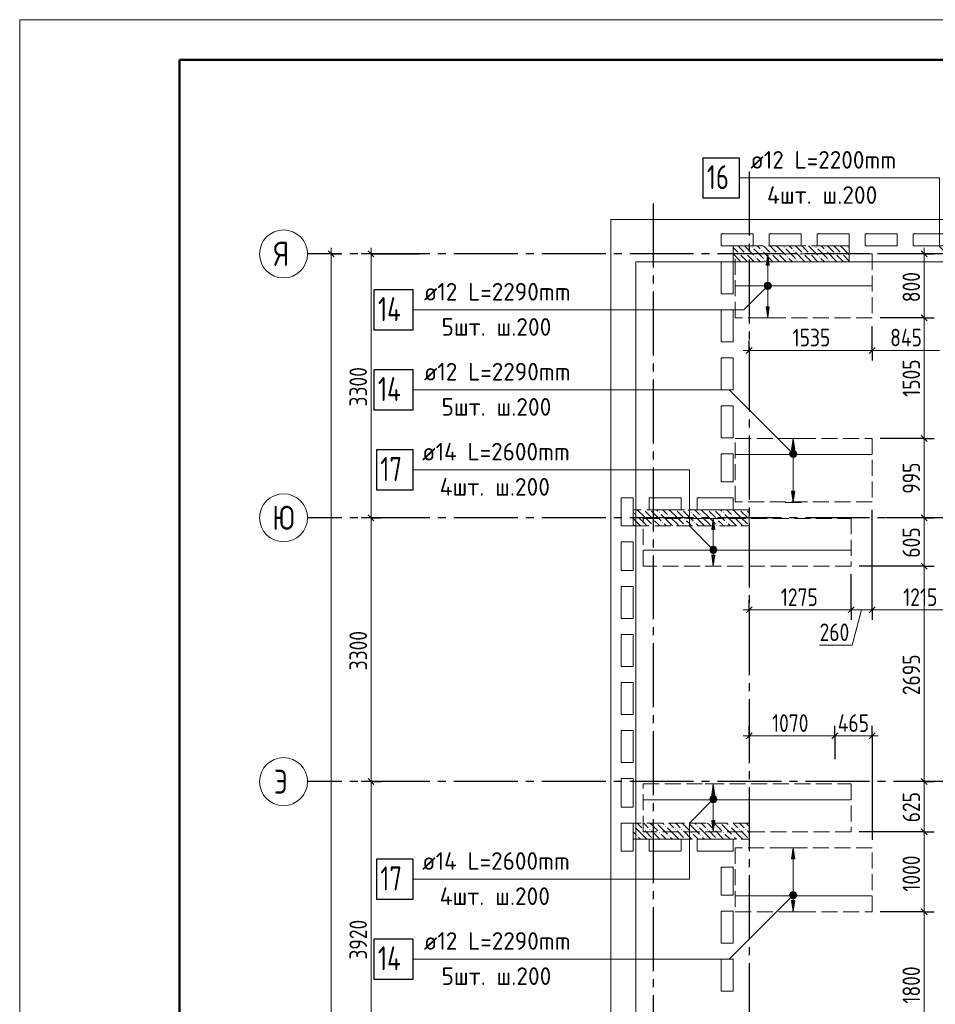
# Model space of a CAD drawing. Header units: millimetres. Extents: x 0 to 31317, y 0 to 42000.
# Tile 3 of 12: x 0 to 11451, y 29685 to 42000. Entities that reach past the tile are written whole.
import ezdxf

# ---------------------------------------------------------------- set-up
doc = ezdxf.new("R2010")
doc.units = ezdxf.units.MM
doc.linetypes.add('______2', pattern=[270, 200, -70])
doc.linetypes.add('______5', pattern=[1100, 800, -100, 100, -100])
for name, color, linetype, lineweight in [('Standard', 7, 'Continuous', 25), ('ДОП Верх по У', 7, 'Continuous', 25), ('ЖБ Перекрытие верхний уровень', 7, 'Continuous', 35), ('ЖБ Пилон', 7, 'Continuous', 35), ('Оси', 40, '______5', 18), ('Позиционная метка номер позиции', 7, 'Continuous', 13), ('Примечания', 7, 'Continuous', 25)]:
    doc.layers.add(name, color=color, linetype=linetype, lineweight=lineweight)
doc.styles.add('GOST 2.304-81', font='txt')
doc.styles.add('ISOCPEUR', font='txt')

msp = doc.modelspace()

# ---------------------------------------------------------------- hatches: boundary and pattern name
at = {"layer": 'ДОП Верх по У', "linetype": 'Continuous', "lineweight": 13, "transparency": 33554687}
for points in [[(9375, 38930), (9355, 39070), (9335, 38930)], [(9317, 38670), (9392, 38670), (9387, 38689)], [(9317, 38670), (9387, 38689), (9323, 38689)], [(9323, 38689), (9387, 38689), (9374, 38702)], [(9323, 38689), (9374, 38702), (9336, 38702)], [(9336, 38702), (9374, 38702), (9355, 38708)], [(9323, 38651), (9392, 38670), (9317, 38670)], [(9323, 38651), (9387, 38651), (9392, 38670)], [(9336, 38638), (9387, 38651), (9323, 38651)], [(9336, 38638), (9374, 38638), (9387, 38651)], [(9374, 38638), (9336, 38638), (9355, 38633)], [(9694, 36623), (9674, 36763), (9654, 36623)], [(9636, 36563), (9711, 36563), (9706, 36582)], [(9636, 36563), (9706, 36582), (9642, 36582)], [(9642, 36582), (9706, 36582), (9693, 36595)], [(9642, 36582), (9693, 36595), (9655, 36595)], [(9655, 36595), (9693, 36595), (9674, 36601)], [(9642, 36544), (9711, 36563), (9636, 36563)], [(9642, 36544), (9706, 36544), (9711, 36563)], [(9655, 36531), (9706, 36544), (9642, 36544)], [(9655, 36531), (9693, 36531), (9706, 36544)], [(9693, 36531), (9655, 36531), (9674, 36526)], [(8695, 35623), (8675, 35763), (8655, 35623)], [(8637, 35363), (8712, 35363), (8707, 35382)], [(8637, 35363), (8707, 35382), (8642, 35382)], [(8642, 35344), (8712, 35363), (8637, 35363)], [(8642, 35382), (8707, 35382), (8693, 35395)], [(8642, 35382), (8693, 35395), (8656, 35395)], [(8642, 35344), (8707, 35344), (8712, 35363)], [(8656, 35395), (8693, 35395), (8675, 35401)], [(8656, 35331), (8707, 35344), (8642, 35344)], [(8656, 35331), (8693, 35331), (8707, 35344)], [(8693, 35331), (8656, 35331), (8675, 35326)], [(8695, 32303), (8675, 32443), (8655, 32303)], [(8642, 32262), (8707, 32262), (8693, 32275)], [(8642, 32262), (8693, 32275), (8656, 32275)], [(8656, 32275), (8693, 32275), (8675, 32280)], [(8637, 32243), (8712, 32243), (8707, 32262)], [(8637, 32243), (8707, 32262), (8642, 32262)], [(8642, 32224), (8712, 32243), (8637, 32243)], [(8642, 32224), (8707, 32224), (8712, 32243)], [(8656, 32211), (8707, 32224), (8642, 32224)], [(8656, 32211), (8693, 32211), (8707, 32224)], [(8693, 32211), (8656, 32211), (8675, 32205)], [(9694, 31503), (9674, 31643), (9654, 31503)], [(9636, 31043), (9711, 31043), (9706, 31062)], [(9636, 31043), (9706, 31062), (9642, 31062)], [(9642, 31024), (9711, 31043), (9636, 31043)], [(9642, 31062), (9706, 31062), (9693, 31075)], [(9642, 31062), (9693, 31075), (9655, 31075)], [(9642, 31024), (9706, 31024), (9711, 31043)], [(9655, 31075), (9693, 31075), (9674, 31080)], [(9655, 31011), (9706, 31024), (9642, 31024)], [(9655, 31011), (9693, 31011), (9706, 31024)], [(9693, 31011), (9655, 31011), (9674, 31005)]]:
    msp.add_hatch(color=7, dxfattribs=at).paths.add_polyline_path(points)
for points in [[(9375, 38410), (9355, 38270), (9335, 38410)], [(9694, 36103), (9674, 35963), (9654, 36103)], [(8695, 35303), (8675, 35163), (8655, 35303)], [(8695, 31983), (8675, 31843), (8655, 31983)], [(9694, 30983), (9674, 30843), (9654, 30983)]]:
    msp.add_hatch(color=7, dxfattribs=at).paths.add_polyline_path(points, flags=16)
at = {"layer": 'ЖБ Пилон', "linetype": 'Continuous', "lineweight": 18, "transparency": 33554687}
for points in [[(8994, 39073), (9001, 39080), (9007, 39073), (9001, 39067)], [(9074, 39073), (9081, 39080), (9087, 39073), (9081, 39067)], [(9154, 39153), (9161, 39160), (9167, 39153), (9161, 39147)], [(9274, 39113), (9281, 39120), (9287, 39113), (9281, 39107)], [(9394, 39073), (9401, 39080), (9407, 39073), (9401, 39067)], [(9474, 39073), (9481, 39080), (9487, 39073), (9481, 39067)], [(9554, 39153), (9561, 39160), (9567, 39153), (9561, 39147)], [(9674, 39113), (9681, 39120), (9687, 39113), (9681, 39107)], [(9794, 39073), (9801, 39080), (9807, 39073), (9801, 39067)], [(9874, 39073), (9881, 39080), (9887, 39073), (9881, 39067)], [(9954, 39153), (9961, 39160), (9967, 39153), (9961, 39147)], [(10074, 39113), (10081, 39120), (10087, 39113), (10081, 39107)], [(10194, 39073), (10201, 39080), (10207, 39073), (10201, 39067)], [(10274, 39073), (10281, 39080), (10287, 39073), (10281, 39067)], [(10354, 39153), (10361, 39160), (10367, 39153), (10361, 39147)], [(8924, 38997), (8927, 38993), (8924, 38990)], [(9194, 39033), (9201, 39040), (9207, 39033), (9201, 39027)], [(9314, 38993), (9321, 39000), (9327, 38993), (9321, 38987)], [(9594, 39033), (9601, 39040), (9607, 39033), (9601, 39027)], [(9714, 38993), (9721, 39000), (9727, 38993), (9721, 38987)], [(9994, 39033), (10001, 39040), (10007, 39033), (10001, 39027)], [(10114, 38993), (10121, 39000), (10127, 38993), (10121, 38987)], [(7804, 35870), (7801, 35867), (7798, 35870)], [(7884, 35870), (7881, 35867), (7878, 35870)], [(7994, 35833), (8001, 35840), (8007, 35833), (8001, 35827)], [(8204, 35870), (8201, 35867), (8198, 35870)], [(8284, 35870), (8281, 35867), (8278, 35870)], [(8394, 35833), (8401, 35840), (8407, 35833), (8401, 35827)], [(8604, 35870), (8601, 35867), (8598, 35870)], [(8684, 35870), (8681, 35867), (8678, 35870)], [(8794, 35833), (8801, 35840), (8807, 35833), (8801, 35827)], [(9004, 35870), (9001, 35867), (8998, 35870)], [(9084, 35870), (9081, 35867), (9078, 35870)], [(7714, 35793), (7721, 35800), (7727, 35793), (7721, 35787)], [(7914, 35753), (7921, 35760), (7927, 35753), (7921, 35747)], [(8034, 35713), (8041, 35720), (8047, 35713), (8041, 35707)], [(8114, 35793), (8121, 35800), (8127, 35793), (8121, 35787)], [(8314, 35753), (8321, 35760), (8327, 35753), (8321, 35747)], [(8434, 35713), (8441, 35720), (8447, 35713), (8441, 35707)], [(8514, 35793), (8521, 35800), (8527, 35793), (8521, 35787)], [(8714, 35753), (8721, 35760), (8727, 35753), (8721, 35747)], [(8834, 35713), (8841, 35720), (8847, 35713), (8841, 35707)], [(8914, 35793), (8921, 35800), (8927, 35793), (8921, 35787)], [(9114, 35753), (9121, 35760), (9124, 35757), (9124, 35750), (9121, 35747)], [(7914, 35673), (7921, 35680), (7927, 35673), (7924, 35670), (7918, 35670)], [(8314, 35673), (8321, 35680), (8327, 35673), (8324, 35670), (8318, 35670)], [(8714, 35673), (8721, 35680), (8727, 35673), (8724, 35670), (8718, 35670)], [(9114, 35673), (9121, 35680), (9124, 35677), (9124, 35670), (9118, 35670)], [(7674, 31913), (7681, 31920), (7687, 31913), (7681, 31907)], [(7964, 31950), (7961, 31947), (7958, 31950)], [(8074, 31913), (8081, 31920), (8087, 31913), (8081, 31907)], [(8364, 31950), (8361, 31947), (8358, 31950)], [(8474, 31913), (8481, 31920), (8487, 31913), (8481, 31907)], [(8764, 31950), (8761, 31947), (8758, 31950)], [(8874, 31913), (8881, 31920), (8887, 31913), (8881, 31907)], [(7714, 31793), (7721, 31800), (7727, 31793), (7721, 31787)], [(7794, 31873), (7801, 31880), (7807, 31873), (7801, 31867)], [(7874, 31873), (7881, 31880), (7887, 31873), (7881, 31867)], [(7994, 31833), (8001, 31840), (8007, 31833), (8001, 31827)], [(8114, 31793), (8121, 31800), (8127, 31793), (8121, 31787)], [(8194, 31873), (8201, 31880), (8207, 31873), (8201, 31867)], [(8274, 31873), (8281, 31880), (8287, 31873), (8281, 31867)], [(8394, 31833), (8401, 31840), (8407, 31833), (8401, 31827)], [(8514, 31793), (8521, 31800), (8527, 31793), (8521, 31787)], [(8594, 31873), (8601, 31880), (8607, 31873), (8601, 31867)], [(8674, 31873), (8681, 31880), (8687, 31873), (8681, 31867)], [(8794, 31833), (8801, 31840), (8807, 31833), (8801, 31827)], [(8914, 31793), (8921, 31800), (8927, 31793), (8921, 31787)], [(8994, 31873), (9001, 31880), (9007, 31873), (9001, 31867)], [(9074, 31873), (9081, 31880), (9087, 31873), (9081, 31867)], [(7914, 31753), (7921, 31760), (7927, 31753), (7924, 31750), (7918, 31750)], [(8314, 31753), (8321, 31760), (8327, 31753), (8324, 31750), (8318, 31750)], [(8714, 31753), (8721, 31760), (8727, 31753), (8724, 31750), (8718, 31750)], [(9114, 31753), (9121, 31760), (9124, 31757), (9124, 31750), (9118, 31750)]]:
    msp.add_hatch(color=7, dxfattribs=at).paths.add_polyline_path(points, flags=16)
at = {"layer": 'Позиционная метка номер позиции', "linetype": 'Continuous', "lineweight": 13, "transparency": 33554687}
for points in [[(9312, 38681), (9387, 38638), (9323, 38702)], [(9312, 38659), (9366, 38627), (9312, 38681)], [(9312, 38681), (9366, 38627), (9387, 38638)], [(9323, 38702), (9398, 38659), (9344, 38713)], [(9323, 38702), (9387, 38638), (9398, 38659)], [(9344, 38713), (9398, 38659), (9398, 38681)], [(9344, 38713), (9398, 38681), (9366, 38713)], [(9366, 38713), (9398, 38681), (9387, 38702)], [(9344, 38627), (9312, 38659), (9323, 38638)], [(9312, 38659), (9344, 38627), (9366, 38627)], [(9631, 36581), (9663, 36613), (9642, 36602)], [(9663, 36613), (9631, 36581), (9631, 36559)], [(9663, 36613), (9631, 36559), (9685, 36613)], [(9685, 36613), (9631, 36559), (9642, 36538)], [(9685, 36613), (9642, 36538), (9706, 36602)], [(9706, 36602), (9642, 36538), (9663, 36527)], [(9706, 36602), (9663, 36527), (9717, 36581)], [(9717, 36581), (9663, 36527), (9685, 36527)], [(9717, 36581), (9685, 36527), (9717, 36559)], [(9717, 36559), (9685, 36527), (9706, 36538)], [(8643, 35338), (8686, 35413), (8631, 35359)], [(8631, 35359), (8686, 35413), (8663, 35413)], [(8631, 35359), (8663, 35413), (8631, 35381)], [(8631, 35381), (8663, 35413), (8643, 35402)], [(8643, 35338), (8707, 35402), (8686, 35413)], [(8663, 35327), (8707, 35402), (8643, 35338)], [(8663, 35327), (8718, 35381), (8707, 35402)], [(8686, 35327), (8718, 35381), (8663, 35327)], [(8686, 35327), (8718, 35359), (8718, 35381)], [(8718, 35359), (8686, 35327), (8707, 35338)], [(8707, 32218), (8643, 32282), (8631, 32261)], [(8718, 32239), (8663, 32293), (8643, 32282)], [(8718, 32239), (8643, 32282), (8707, 32218)], [(8718, 32261), (8686, 32293), (8663, 32293)], [(8718, 32261), (8663, 32293), (8718, 32239)], [(8686, 32293), (8718, 32261), (8707, 32282)], [(8707, 32218), (8631, 32261), (8686, 32207)], [(8686, 32207), (8631, 32261), (8631, 32239)], [(8686, 32207), (8631, 32239), (8663, 32207)], [(8663, 32207), (8631, 32239), (8643, 32218)], [(9631, 31061), (9706, 31018), (9642, 31082)], [(9631, 31039), (9685, 31007), (9631, 31061)], [(9631, 31061), (9685, 31007), (9706, 31018)], [(9663, 31007), (9631, 31039), (9642, 31018)], [(9631, 31039), (9663, 31007), (9685, 31007)], [(9642, 31082), (9717, 31039), (9663, 31093)], [(9642, 31082), (9706, 31018), (9717, 31039)], [(9663, 31093), (9717, 31039), (9717, 31061)], [(9663, 31093), (9717, 31061), (9685, 31093)], [(9685, 31093), (9717, 31061), (9706, 31082)]]:
    msp.add_hatch(color=7, dxfattribs=at).paths.add_polyline_path(points)

# ---------------------------------------------------------------- linework, layer by layer
at = {"layer": 'Standard', "color": 251, "linetype": 'Continuous', "lineweight": -3, "true_color": 0x656565, "transparency": 33554687}
for p, q in [((3894, 39070), (3769, 39070)), ((3894, 39070), (4019, 39070)), ((3894, 39070), (3894, 39070)), ((4394, 39070), (4269, 39070)), ((4394, 39070), (4519, 39070)), ((4394, 39070), (4994, 39070)), ((11311, 39070), (10761, 39070)), ((11311, 39070), (11186, 39070)), ((11311, 39070), (11436, 39070)), ((11311, 38270), (11186, 38270)), ((11311, 38270), (11436, 38270)), ((9124, 37864), (9124, 37989)), ((10661, 37864), (10661, 37989)), ((9124, 37864), (9124, 37739)), ((9124, 37864), (9124, 37864)), ((10661, 37864), (10661, 37739)), ((11311, 36763), (11186, 36763)), ((11311, 36763), (11436, 36763)), ((4394, 35770), (4269, 35770)), ((4394, 35770), (4519, 35770)), ((4394, 35770), (4394, 35770)), ((11311, 35770), (11186, 35770)), ((11311, 35770), (11436, 35770)), ((11311, 35163), (11186, 35163)), ((11311, 35163), (11436, 35163)), ((9124, 34617), (9124, 34742)), ((10399, 34617), (10399, 34742)), ((10661, 34617), (10661, 34742)), ((9124, 34617), (9124, 34492)), ((9124, 34617), (9124, 34617)), ((10399, 34617), (10399, 34492)), ((10661, 34617), (10661, 34492)), ((9124, 33042), (9124, 33167)), ((10194, 33042), (10194, 33167)), ((10661, 33042), (10661, 33167)), ((9124, 33042), (9124, 32917)), ((9124, 33042), (9124, 32750)), ((10194, 33042), (10194, 32917)), ((10194, 33042), (10194, 32750)), ((10661, 33042), (10661, 32917)), ((10661, 33042), (10661, 31743)), ((4394, 32470), (4269, 32470)), ((4394, 32470), (4519, 32470)), ((4394, 32470), (4394, 32470)), ((11311, 32470), (11186, 32470)), ((11311, 32470), (11436, 32470)), ((11311, 31843), (11186, 31843)), ((11311, 31843), (11436, 31843)), ((11311, 30843), (11186, 30843)), ((11311, 30843), (11436, 30843))]:
    msp.add_line(p, q, dxfattribs=at)
at = {"layer": 'Standard', "color": 7, "linetype": 'Continuous', "lineweight": 25, "transparency": 33554687}
for p, q in [((3857, 39108), (3931, 39033)), ((4357, 39108), (4431, 39033)), ((11273, 39108), (11348, 39033)), ((11273, 38308), (11348, 38233)), ((9086, 37826), (9161, 37901)), ((10623, 37826), (10698, 37901)), ((11273, 36801), (11348, 36726)), ((4357, 35808), (4431, 35733)), ((11273, 35808), (11348, 35733)), ((11273, 35201), (11348, 35126)), ((9086, 34580), (9161, 34655)), ((10361, 34580), (10436, 34655)), ((10623, 34580), (10698, 34655)), ((9086, 33004), (9161, 33079)), ((10157, 33004), (10231, 33079)), ((10623, 33004), (10698, 33079)), ((4357, 32508), (4431, 32433)), ((11273, 32508), (11348, 32433)), ((11273, 31880), (11348, 31805)), ((11273, 30880), (11348, 30805))]:
    msp.add_line(p, q, dxfattribs=at)
at = {"layer": 'Standard', "color": 7, "linetype": 'Continuous', "lineweight": 13, "transparency": 33554687}
for p, q in [((3894, 39070), (3894, 39145)), ((4394, 39070), (4394, 39145)), ((11311, 39070), (11311, 39145)), ((11311, 38270), (11311, 36763)), ((9124, 37864), (9049, 37864)), ((10661, 37864), (11504, 37864)), ((11311, 36763), (11311, 35770)), ((4394, 35770), (4394, 32470)), ((11311, 35770), (11311, 35163)), ((11311, 35163), (11311, 32470)), ((9124, 34617), (9049, 34617)), ((10399, 34617), (10661, 34617)), ((10530, 34617), (10411, 34178)), ((10661, 34617), (11874, 34617)), ((10411, 34178), (10004, 34178)), ((9124, 33042), (9049, 33042)), ((9124, 33042), (10194, 33042)), ((10194, 33042), (10661, 33042)), ((10661, 33042), (10736, 33042)), ((4394, 32470), (4394, 28550)), ((11311, 32470), (11311, 31843)), ((11311, 31843), (11311, 30843)), ((11311, 30843), (11311, 29043))]:
    msp.add_line(p, q, dxfattribs=at)
msp.add_lwpolyline([(0, 0), (29700, 0), (29700, 42000), (0, 42000), (0, 0)], close=True, dxfattribs=at)
at = {"layer": 'Standard', "color": 7, "linetype": 'Continuous', "lineweight": 50, "transparency": 33554687}
msp.add_lwpolyline([(2000, 41500), (29200, 41500), (29200, 500), (2000, 500), (2000, 41500)], close=True, dxfattribs=at)
at = {"layer": 'Standard', "color": 7, "linetype": 'Continuous', "lineweight": 13, "transparency": 33554687}
for points in [[(3894, 39070), (3894, 28140), (3894, 28140), (3894, 18030)], [(4394, 39070), (4394, 37060), (4394, 37060), (4394, 35770)], [(11311, 39070), (11311, 38364), (11311, 38364), (11311, 38270)], [(9124, 37864), (10033, 37864), (10033, 37864), (10377, 37864), (10377, 37864), (10516, 37864), (10516, 37864), (10661, 37864)], [(9124, 34617), (9452, 34617), (9452, 34617), (10399, 34617)]]:
    msp.add_lwpolyline(points, dxfattribs=at)
at = {"layer": 'Standard', "color": 254, "linetype": 'Continuous', "lineweight": 18, "true_color": 0xc4c4ff, "transparency": 33554687}
msp.add_lwpolyline([(7706, 18130), (22093, 18130), (22093, 38970), (7706, 38970), (7706, 18130)], dxfattribs=at)
at = {"layer": 'Standard', "color": 251, "linetype": 'Continuous', "lineweight": -3, "true_color": 0x656565, "transparency": 33554687}
for points in [[(11311, 38270), (11294, 38270), (11294, 38270), (11294, 38270), (11294, 38270), (11294, 38270), (11294, 38270), (11294, 38270), (11294, 38270), (11294, 38270), (11294, 38270), (11294, 38270), (11294, 38270), (11294, 38270), (11294, 38270), (11294, 38270), (11294, 38270), (11294, 38270), (11294, 38270), (11294, 38270), (11294, 38270), (11294, 38270), (11294, 38270), (11294, 38270), (11294, 38270), (11294, 38270), (11294, 38270), (11294, 38270), (11294, 38270), (11294, 38270), (11294, 38270), (11294, 38270), (11294, 38270), (11294, 38270), (11294, 38270), (10761, 38270)], [(10661, 37864), (10661, 37881), (10661, 37881), (10661, 37881), (10661, 37881), (10661, 37881), (10661, 37881), (10661, 37881), (10661, 37881), (10661, 37881), (10661, 37881), (10661, 37881), (10661, 37881), (10661, 37881), (10661, 37881), (10661, 37881), (10661, 37881), (10661, 38092), (10661, 38092), (10661, 38164)], [(11311, 36763), (11294, 36763), (11294, 36763), (11294, 36763), (11294, 36763), (11294, 36763), (11294, 36763), (11294, 36763), (11294, 36763), (11294, 36763), (11294, 36763), (11294, 36763), (11294, 36763), (11294, 36763), (11294, 36763), (11294, 36763), (11294, 36763), (11294, 36763), (11294, 36763), (11294, 36763), (11294, 36763), (11294, 36763), (11294, 36763), (11294, 36763), (11294, 36763), (11294, 36763), (11294, 36763), (11294, 36763), (11294, 36763), (11294, 36763), (11294, 36763), (11294, 36763), (11294, 36763), (10761, 36763)], [(10661, 34617), (10661, 34634), (10661, 34634), (10661, 34634), (10661, 34634), (10661, 34634), (10661, 34634), (10661, 35063), (10661, 35063), (10661, 35870)], [(11311, 35770), (11294, 35770), (11294, 35770), (11294, 35770), (11294, 35770), (11294, 35770), (11294, 35770), (11294, 35770), (11294, 35770), (11294, 35770), (11294, 35770), (11294, 35770), (11294, 35770), (11294, 35770), (11294, 35770), (11294, 35770), (11294, 35770), (11294, 35770), (11294, 35770), (11294, 35770), (11294, 35770), (11294, 35770), (11294, 35770), (11294, 35770), (11294, 35770), (11294, 35770), (11294, 35770), (11294, 35770), (11294, 35770), (11294, 35770), (11294, 35770), (10837, 35770)], [(11311, 35163), (11294, 35163), (11294, 35163), (11294, 35163), (11294, 35163), (11294, 35163), (11294, 35163), (11294, 35163), (11294, 35163), (11294, 35163), (11294, 35163), (11294, 35163), (11294, 35163), (11294, 35163), (11294, 35163), (11294, 35163), (11294, 35163), (11294, 35163), (11294, 35163), (11294, 35163), (11294, 35163), (11294, 35163), (11294, 35163), (11294, 35163), (11294, 35163), (11294, 35163), (11294, 35163), (11294, 35163), (11294, 35163), (10499, 35163)], [(10399, 34617), (10399, 34634), (10399, 34634), (10399, 34634), (10399, 34634), (10399, 34634), (10399, 34634), (10399, 34967), (10399, 34967), (10399, 35063)], [(11311, 32470), (11294, 32470), (11294, 32470), (11294, 32470), (11294, 32470), (11294, 32470), (11294, 32470), (11294, 32470), (11294, 32470), (11294, 32470), (11294, 32470), (11294, 32470), (11294, 32470), (11294, 32470), (11294, 32470), (11294, 32470), (11294, 32470), (11294, 32470), (11294, 32470), (11294, 32470), (11294, 32470), (11294, 32470), (11294, 32470), (11294, 32470), (11294, 32470), (11294, 32470), (11294, 32470), (10946, 32470)], [(11311, 31843), (11294, 31843), (11294, 31843), (11294, 31843), (11294, 31843), (11294, 31843), (11294, 31843), (11294, 31843), (11294, 31843), (11294, 31843), (11294, 31843), (11294, 31843), (11294, 31843), (11294, 31843), (11294, 31843), (11294, 31843), (11294, 31843), (11294, 31843), (11294, 31843), (11294, 31843), (11294, 31843), (11294, 31843), (11294, 31843), (11294, 31843), (11294, 31843), (10499, 31843)], [(11311, 30843), (11294, 30843), (11294, 30843), (11294, 30843), (11294, 30843), (11294, 30843), (11294, 30843), (11294, 30843), (11294, 30843), (11294, 30843), (11294, 30843), (11294, 30843), (11294, 30843), (11294, 30843), (11294, 30843), (11294, 30843), (11294, 30843), (11294, 30843), (11294, 30843), (11294, 30843), (11294, 30843), (11294, 30843), (11294, 30843), (10761, 30843)]]:
    msp.add_lwpolyline(points, dxfattribs=at)
at = {"layer": 'ДОП Верх по У', "color": 7, "linetype": 'Continuous', "lineweight": 13, "transparency": 33554687}
for p, q in [((9118, 40020), (11204, 40020)), ((5035, 38370), (7121, 38370)), ((5035, 37370), (7121, 37370)), ((5013, 36370), (7121, 36370)), ((5013, 31250), (7121, 31250)), ((5035, 30250), (7121, 30250))]:
    msp.add_line(p, q, dxfattribs=at)
at = {"layer": 'ДОП Верх по У', "color": 251, "linetype": 'Continuous', "lineweight": 13, "true_color": 0x494949, "transparency": 33554687}
for p, q in [((9355, 39070), (9255, 39070)), ((9355, 39070), (9335, 38930)), ((9375, 38930), (9355, 39070)), ((9355, 39070), (9455, 39070)), ((9355, 39070), (9355, 39070)), ((9335, 38930), (9375, 38930)), ((9355, 38700), (9355, 38930)), ((9317, 38670), (9317, 38670)), ((9355, 38410), (9355, 38640)), ((9392, 38670), (9392, 38670)), ((9355, 38270), (9335, 38410)), ((9335, 38410), (9375, 38410)), ((9375, 38410), (9355, 38270)), ((9355, 38270), (9255, 38270)), ((9355, 38270), (9455, 38270)), ((9355, 38270), (9355, 38270)), ((9674, 36763), (9574, 36763)), ((9674, 36763), (9654, 36623)), ((9694, 36623), (9674, 36763)), ((9674, 36763), (9774, 36763)), ((9674, 36763), (9674, 36763)), ((9654, 36623), (9694, 36623)), ((9674, 36593), (9674, 36623)), ((9636, 36563), (9636, 36563)), ((9674, 36103), (9674, 36533)), ((9711, 36563), (9711, 36563)), ((9674, 35963), (9654, 36103)), ((9654, 36103), (9694, 36103)), ((9694, 36103), (9674, 35963)), ((9674, 35963), (9574, 35963)), ((9674, 35963), (9774, 35963)), ((9674, 35963), (9674, 35963)), ((8675, 35763), (8575, 35763)), ((8675, 35763), (8655, 35623)), ((8695, 35623), (8675, 35763)), ((8675, 35763), (8775, 35763)), ((8675, 35763), (8675, 35763)), ((8655, 35623), (8695, 35623)), ((8675, 35393), (8675, 35623)), ((8637, 35363), (8637, 35363)), ((8712, 35363), (8712, 35363)), ((8675, 35163), (8655, 35303)), ((8655, 35303), (8695, 35303)), ((8675, 35303), (8675, 35333)), ((8695, 35303), (8675, 35163)), ((8675, 35163), (8575, 35163)), ((8675, 35163), (8775, 35163)), ((8675, 35163), (8675, 35163)), ((8675, 32443), (8575, 32443)), ((8675, 32443), (8655, 32303)), ((8695, 32303), (8675, 32443)), ((8675, 32443), (8775, 32443)), ((8675, 32443), (8675, 32443)), ((8655, 32303), (8695, 32303)), ((8675, 32273), (8675, 32303)), ((8637, 32243), (8637, 32243)), ((8675, 31983), (8675, 32213)), ((8712, 32243), (8712, 32243)), ((8675, 31843), (8655, 31983)), ((8655, 31983), (8695, 31983)), ((8695, 31983), (8675, 31843)), ((8675, 31843), (8575, 31843)), ((8675, 31843), (8775, 31843)), ((8675, 31843), (8675, 31843)), ((9674, 31643), (9574, 31643)), ((9674, 31643), (9654, 31503)), ((9694, 31503), (9674, 31643)), ((9674, 31643), (9774, 31643)), ((9674, 31643), (9674, 31643)), ((9654, 31503), (9694, 31503)), ((9674, 31073), (9674, 31503)), ((9636, 31043), (9636, 31043)), ((9711, 31043), (9711, 31043)), ((9674, 30843), (9654, 30983)), ((9654, 30983), (9694, 30983)), ((9674, 30983), (9674, 31013)), ((9694, 30983), (9674, 30843)), ((9674, 30843), (9574, 30843)), ((9674, 30843), (9774, 30843)), ((9674, 30843), (9674, 30843))]:
    msp.add_line(p, q, dxfattribs=at)
at = {"layer": 'ДОП Верх по У', "color": 7, "linetype": 'Continuous', "lineweight": 18, "transparency": 33554687}
for p, q in [((10655, 38670), (8955, 38670)), ((10655, 36563), (8955, 36563)), ((10392, 35363), (7806, 35363)), ((10392, 32243), (7806, 32243)), ((10655, 31043), (8955, 31043))]:
    msp.add_line(p, q, dxfattribs=at)
at = {"layer": 'ДОП Верх по У', "color": 7, "linetype": 'Continuous', "lineweight": 25, "transparency": 33554687}
for points in [[(8544, 39770), (9004, 39770), (9004, 40270), (8544, 40270), (8544, 39770)], [(4431, 38120), (4921, 38120), (4921, 38620), (4431, 38620), (4431, 38120)], [(4431, 37120), (4921, 37120), (4921, 37620), (4431, 37620), (4431, 37120)], [(4461, 36120), (4921, 36120), (4921, 36620), (4461, 36620), (4461, 36120)], [(4461, 31000), (4921, 31000), (4921, 31500), (4461, 31500), (4461, 31000)], [(4431, 30000), (4921, 30000), (4921, 30500), (4431, 30500), (4431, 30000)]]:
    msp.add_lwpolyline(points, dxfattribs=at)
at = {"layer": 'ДОП Верх по У', "color": 251, "linetype": 'Continuous', "lineweight": 13, "true_color": 0x494949, "transparency": 33554687}
for centre in [(9355, 38670), (9674, 36563), (8675, 35363), (8675, 32243), (9674, 31043)]:
    msp.add_circle(centre, 37.5, dxfattribs=at)
at = {"layer": 'ЖБ Перекрытие верхний уровень', "color": 7, "linetype": 'Continuous', "lineweight": 18, "transparency": 33554687}
for p, q in [((22354, 39500), (7394, 39500)), ((7394, 39500), (7394, 17930)), ((8774, 39170), (8774, 39320)), ((8774, 39320), (9174, 39320)), ((9174, 39320), (9174, 39170)), ((9374, 39170), (9374, 39320)), ((9374, 39320), (9774, 39320)), ((9774, 39320), (9774, 39170)), ((9974, 39170), (9974, 39320)), ((9974, 39320), (10374, 39320)), ((10374, 39320), (10374, 39170)), ((10574, 39170), (10574, 39320)), ((10574, 39320), (10974, 39320)), ((10974, 39320), (10974, 39170)), ((11174, 39170), (11174, 39320)), ((11174, 39320), (11574, 39320)), ((9174, 39170), (8774, 39170)), ((9774, 39170), (9374, 39170)), ((10374, 39170), (9974, 39170)), ((10974, 39170), (10574, 39170)), ((11574, 39170), (11174, 39170)), ((8774, 38570), (8774, 38970)), ((8774, 38970), (8924, 38970)), ((8924, 38970), (8924, 38570)), ((8924, 38570), (8774, 38570)), ((8774, 37970), (8774, 38370)), ((8774, 38370), (8924, 38370)), ((8924, 38370), (8924, 37970)), ((8924, 37970), (8774, 37970)), ((8774, 37370), (8774, 37770)), ((8774, 37770), (8924, 37770)), ((8924, 37770), (8924, 37370)), ((8924, 37370), (8774, 37370)), ((8774, 36770), (8774, 37170)), ((8774, 37170), (8924, 37170)), ((8924, 37170), (8924, 36770)), ((8924, 36770), (8774, 36770)), ((8774, 36220), (8774, 36570)), ((8774, 36570), (8924, 36570)), ((8924, 36570), (8924, 36220)), ((8924, 36220), (8774, 36220)), ((7524, 35670), (7524, 36020)), ((7524, 36020), (7674, 36020)), ((7674, 36020), (7674, 35670)), ((7874, 35870), (7874, 36020)), ((7874, 36020), (8274, 36020)), ((8274, 36020), (8274, 35870)), ((8474, 35870), (8474, 36020)), ((8474, 36020), (8924, 36020)), ((8924, 36020), (8924, 35870)), ((8274, 35870), (7874, 35870)), ((8924, 35870), (8474, 35870)), ((7674, 35670), (7524, 35670)), ((7524, 35110), (7524, 35470)), ((7524, 35470), (7674, 35470)), ((7674, 35470), (7674, 35110)), ((7674, 35110), (7524, 35110)), ((7524, 34510), (7524, 34910)), ((7524, 34910), (7674, 34910)), ((7674, 34910), (7674, 34510)), ((7674, 34510), (7524, 34510)), ((7524, 33910), (7524, 34310)), ((7524, 34310), (7674, 34310)), ((7674, 34310), (7674, 33910)), ((7674, 33910), (7524, 33910)), ((7524, 33310), (7524, 33710)), ((7524, 33710), (7674, 33710)), ((7674, 33710), (7674, 33310)), ((7674, 33310), (7524, 33310)), ((7524, 32710), (7524, 33110)), ((7524, 33110), (7674, 33110)), ((7674, 33110), (7674, 32710)), ((7674, 32710), (7524, 32710)), ((7524, 32150), (7524, 32510)), ((7524, 32510), (7674, 32510)), ((7674, 32510), (7674, 32150)), ((7674, 32150), (7524, 32150)), ((7524, 31600), (7524, 31950)), ((7524, 31950), (7674, 31950)), ((7674, 31950), (7674, 31600)), ((7874, 31600), (7874, 31750)), ((7874, 31750), (8274, 31750)), ((8274, 31750), (8274, 31600)), ((8474, 31750), (8924, 31750)), ((8474, 31600), (8474, 31750)), ((8924, 31750), (8924, 31600)), ((7674, 31600), (7524, 31600)), ((8274, 31600), (7874, 31600)), ((8924, 31600), (8474, 31600)), ((8774, 31400), (8924, 31400)), ((8774, 31050), (8774, 31400)), ((8924, 31400), (8924, 31050)), ((8924, 31050), (8774, 31050)), ((8774, 30450), (8774, 30850)), ((8774, 30850), (8924, 30850)), ((8924, 30850), (8924, 30450)), ((8924, 30450), (8774, 30450)), ((8774, 29850), (8774, 30250)), ((8774, 30250), (8924, 30250)), ((8924, 30250), (8924, 29850)), ((8924, 29850), (8774, 29850))]:
    msp.add_line(p, q, dxfattribs=at)
at = {"layer": 'ЖБ Пилон', "color": 253, "linetype": '______2', "lineweight": 13, "true_color": 0xa0a0a0, "transparency": 33554687}
for p, q in [((10374, 39170), (8924, 39170)), ((8924, 39170), (8924, 38970)), ((10374, 38970), (10374, 39170)), ((8924, 38970), (10374, 38970)), ((9124, 35870), (7674, 35870)), ((7674, 35870), (7674, 35670)), ((9124, 35670), (9124, 35870)), ((7674, 35670), (9124, 35670)), ((9124, 31950), (7674, 31950)), ((7674, 31950), (7674, 31750)), ((9124, 31750), (9124, 31950)), ((7674, 31750), (9124, 31750))]:
    msp.add_line(p, q, dxfattribs=at)
at = {"layer": 'ЖБ Пилон', "color": 9, "linetype": 'Continuous', "lineweight": 18, "true_color": 0xc7c7c7, "transparency": 33554687}
for p, q in [((9021, 39133), (8984, 39170)), ((9064, 39170), (9181, 39053)), ((9224, 39170), (9261, 39133)), ((9304, 39170), (9381, 39093)), ((9421, 39133), (9384, 39170)), ((9464, 39170), (9581, 39053)), ((9624, 39170), (9661, 39133)), ((9704, 39170), (9781, 39093)), ((9821, 39133), (9784, 39170)), ((9864, 39170), (9981, 39053)), ((10024, 39170), (10061, 39133)), ((10104, 39170), (10181, 39093)), ((10221, 39133), (10184, 39170)), ((10264, 39170), (10374, 39060)), ((8924, 39150), (8981, 39093)), ((9021, 38973), (8924, 39070)), ((9061, 39093), (9021, 39133)), ((9021, 39053), (9101, 38973)), ((9101, 39053), (9184, 38970)), ((9181, 39133), (9301, 39013)), ((9421, 38973), (9301, 39093)), ((9461, 39093), (9421, 39133)), ((9421, 39053), (9501, 38973)), ((9501, 39053), (9584, 38970)), ((9581, 39133), (9701, 39013)), ((9821, 38973), (9701, 39093)), ((9861, 39093), (9821, 39133)), ((9821, 39053), (9901, 38973)), ((9901, 39053), (9984, 38970)), ((9981, 39133), (10101, 39013)), ((10221, 38973), (10101, 39093)), ((10261, 39093), (10221, 39133)), ((10221, 39053), (10301, 38973)), ((10301, 39053), (10374, 38980)), ((8941, 38973), (8944, 38970)), ((9021, 38973), (9024, 38970)), ((9264, 38970), (9221, 39013)), ((9341, 38973), (9344, 38970)), ((9421, 38973), (9424, 38970)), ((9664, 38970), (9621, 39013)), ((9741, 38973), (9744, 38970)), ((9821, 38973), (9824, 38970)), ((10064, 38970), (10021, 39013)), ((10141, 38973), (10144, 38970)), ((10221, 38973), (10224, 38970)), ((7674, 35840), (7701, 35813)), ((7821, 35773), (7724, 35870)), ((7821, 35853), (7901, 35773)), ((7901, 35853), (8021, 35733)), ((7964, 35870), (7981, 35853)), ((8044, 35870), (8101, 35813)), ((8221, 35773), (8124, 35870)), ((8221, 35853), (8301, 35773)), ((8301, 35853), (8421, 35733)), ((8364, 35870), (8381, 35853)), ((8444, 35870), (8501, 35813)), ((8621, 35773), (8524, 35870)), ((8621, 35853), (8701, 35773)), ((8701, 35853), (8821, 35733)), ((8764, 35870), (8781, 35853)), ((8844, 35870), (8901, 35813)), ((9021, 35773), (8924, 35870)), ((9021, 35853), (9101, 35773)), ((9101, 35853), (9124, 35830)), ((7741, 35693), (7674, 35760)), ((7741, 35773), (7821, 35693)), ((7821, 35773), (7901, 35693)), ((7981, 35693), (7941, 35733)), ((8141, 35693), (8021, 35813)), ((8141, 35773), (8221, 35693)), ((8221, 35773), (8301, 35693)), ((8381, 35693), (8341, 35733)), ((8541, 35693), (8421, 35813)), ((8541, 35773), (8621, 35693)), ((8621, 35773), (8701, 35693)), ((8781, 35693), (8741, 35733)), ((8941, 35693), (8821, 35813)), ((8941, 35773), (9021, 35693)), ((9021, 35773), (9101, 35693)), ((7674, 35680), (7684, 35670)), ((7741, 35693), (7764, 35670)), ((7821, 35693), (7844, 35670)), ((8004, 35670), (7981, 35693)), ((8061, 35693), (8084, 35670)), ((8141, 35693), (8164, 35670)), ((8221, 35693), (8244, 35670)), ((8404, 35670), (8381, 35693)), ((8461, 35693), (8484, 35670)), ((8541, 35693), (8564, 35670)), ((8621, 35693), (8644, 35670)), ((8804, 35670), (8781, 35693)), ((8861, 35693), (8884, 35670)), ((8941, 35693), (8964, 35670)), ((9021, 35693), (9044, 35670)), ((7724, 31950), (7781, 31893)), ((7821, 31933), (7804, 31950)), ((7861, 31893), (7821, 31933)), ((7884, 31950), (7981, 31853)), ((7981, 31933), (8101, 31813)), ((8044, 31950), (8061, 31933)), ((8124, 31950), (8181, 31893)), ((8221, 31933), (8204, 31950)), ((8261, 31893), (8221, 31933)), ((8284, 31950), (8381, 31853)), ((8381, 31933), (8501, 31813)), ((8444, 31950), (8461, 31933)), ((8524, 31950), (8581, 31893)), ((8621, 31933), (8604, 31950)), ((8661, 31893), (8621, 31933)), ((8684, 31950), (8781, 31853)), ((8781, 31933), (8901, 31813)), ((8844, 31950), (8861, 31933)), ((8924, 31950), (8981, 31893)), ((9021, 31933), (9004, 31950)), ((9061, 31893), (9021, 31933)), ((9084, 31950), (9124, 31910)), ((7674, 31840), (7701, 31813)), ((7821, 31773), (7701, 31893)), ((7821, 31853), (7901, 31773)), ((7901, 31853), (8004, 31750)), ((8084, 31750), (8021, 31813)), ((8221, 31773), (8101, 31893)), ((8221, 31853), (8301, 31773)), ((8301, 31853), (8404, 31750)), ((8484, 31750), (8421, 31813)), ((8621, 31773), (8501, 31893)), ((8621, 31853), (8701, 31773)), ((8701, 31853), (8804, 31750)), ((8884, 31750), (8821, 31813)), ((9021, 31773), (8901, 31893)), ((9021, 31853), (9101, 31773)), ((9101, 31853), (9124, 31830)), ((7684, 31750), (7674, 31760)), ((7741, 31773), (7764, 31750)), ((7821, 31773), (7844, 31750)), ((8141, 31773), (8164, 31750)), ((8221, 31773), (8244, 31750)), ((8541, 31773), (8564, 31750)), ((8621, 31773), (8644, 31750)), ((8941, 31773), (8964, 31750)), ((9021, 31773), (9044, 31750))]:
    msp.add_line(p, q, dxfattribs=at)
at = {"layer": 'Оси', "color": 8, "linetype": '______5', "lineweight": -3, "transparency": 33554687}
for p, q in [((9124, 40100), (9124, 15930)), ((7924, 39700), (7924, 15930)), ((22729, 39070), (3600, 39070)), ((22729, 35770), (3600, 35770)), ((22729, 32470), (3600, 32470))]:
    msp.add_line(p, q, dxfattribs=at)
at = {"layer": 'Оси', "color": 7, "linetype": 'Continuous', "lineweight": 13, "transparency": 33554687}
for centre in [(3300, 39070), (3300, 35770), (3300, 32470)]:
    msp.add_circle(centre, 300, dxfattribs=at)
at = {"layer": 'Позиционная метка номер позиции', "color": 7, "linetype": 'Continuous', "lineweight": 13, "transparency": 33554687}
for p, q in [((9323, 38702), (9323, 38702)), ((9387, 38702), (9387, 38702)), ((9323, 38638), (9323, 38638)), ((9387, 38638), (9387, 38638)), ((9642, 36602), (9642, 36602)), ((9706, 36602), (9706, 36602)), ((9642, 36538), (9642, 36538)), ((9706, 36538), (9706, 36538)), ((8643, 35402), (8643, 35402)), ((8707, 35402), (8707, 35402)), ((8643, 35338), (8643, 35338)), ((8707, 35338), (8707, 35338)), ((8643, 32282), (8643, 32282)), ((8707, 32282), (8707, 32282)), ((8643, 32218), (8643, 32218)), ((8707, 32218), (8707, 32218)), ((9642, 31082), (9642, 31082)), ((9706, 31082), (9706, 31082)), ((9642, 31018), (9642, 31018)), ((9706, 31018), (9706, 31018))]:
    msp.add_line(p, q, dxfattribs=at)
for points in [[(11999, 38670), (11504, 39165), (11504, 40020), (9004, 40020)], [(4921, 38370), (9055, 38370), (9355, 38670)], [(4921, 37370), (8874, 37370), (9674, 36570)], [(8675, 35370), (8375, 35670), (8375, 36370), (4921, 36370)], [(8675, 32250), (8375, 31950), (8375, 31250), (4921, 31250)], [(4921, 30250), (8874, 30250), (9674, 31050)]]:
    msp.add_lwpolyline(points, dxfattribs=at)
for centre in [(9355, 38670), (9674, 36570), (8675, 35370), (8675, 32250), (9674, 31050)]:
    msp.add_circle(centre, 45, dxfattribs=at)
at = {"layer": 'Примечания', "color": 7, "linetype": '______2', "lineweight": 18, "transparency": 33554687}
for p, q in [((8949, 39070), (10661, 39070)), ((8949, 38270), (8949, 39070)), ((10661, 39070), (10661, 38270)), ((10661, 38270), (8949, 38270)), ((8949, 36763), (10661, 36763)), ((8949, 35970), (8949, 36763)), ((10661, 36763), (10661, 35970)), ((10661, 35970), (8949, 35970)), ((7799, 35763), (10399, 35763)), ((7799, 35163), (7799, 35763)), ((10399, 35763), (10399, 35163)), ((10399, 35163), (7799, 35163)), ((7799, 32443), (10399, 32443)), ((7799, 31843), (7799, 32443)), ((10399, 32443), (10399, 31843)), ((10399, 31843), (7799, 31843)), ((10661, 31643), (8949, 31643)), ((8949, 31643), (8949, 30843)), ((10661, 30843), (10661, 31643)), ((8949, 30843), (10661, 30843))]:
    msp.add_line(p, q, dxfattribs=at)

# ---------------------------------------------------------------- texts
at = {"layer": 'Standard', "color": 7, "linetype": 'Continuous', "lineweight": 25, "transparency": 33554687, "char_height": 220, "attachment_point": 7, "rotation": 90, "style": 'GOST 2.304-81'}
for s, insert, width in [('800', (11261, 38467), 531.97), ('1505', (11261, 37282), 594.59), ('3300', (4344, 37162), 641.48), ('995', (11261, 36071), 516.4), ('605', (11261, 35271), 516.4), ('3300', (4344, 33862), 641.48), ('2695', (11261, 33551), 657.05), ('625', (11261, 31961), 516.4), ('1000', (11261, 31093), 625.73), ('3920', (4344, 30244), 657.05), ('1800', (11261, 29693), 625.73)]:
    msp.add_mtext(s, dxfattribs=dict(at, insert=insert, width=width))
at = {"layer": 'Standard', "color": 7, "linetype": 'Continuous', "lineweight": 25, "transparency": 33554687, "char_height": 220, "attachment_point": 7, "style": 'GOST 2.304-81'}
for s, insert, width in [('1535', (9666, 37914), 579.01), ('845', (10887, 37914), 516.4), ('1275', (9519, 34667), 610.17), ('1215', (11049, 34667), 563.28), ('260', (10004, 34228), 531.97), ('1070', (9409, 33092), 625.74), ('465', (10232, 33092), 516.4)]:
    msp.add_mtext(s, dxfattribs=dict(at, insert=insert, width=width))
at = {"layer": 'ДОП Верх по У', "color": 7, "linetype": 'Continuous', "lineweight": 13, "transparency": 33554687, "attachment_point": 7, "style": 'ISOCPEUR'}
for s, insert, char_height, width in [('\\W0.96;ø12 L=2200mm ', (9138, 40137), 220, 2150.52), ('\\W0.75;16', (8594, 39880), 300, 472.29), ('\\W0.97;4шт. ш.200 ', (9347, 39697), 220, 1734.41), ('\\W0.96;ø12 L=2290mm ', (5055, 38487), 220, 2150.52), ('\\W0.76;14', (4481, 38230), 300, 504.56), ('\\W0.97;5шт. ш.200 ', (5275, 38047), 220, 1712.33), ('\\W0.96;ø12 L=2290mm ', (5055, 37487), 220, 2150.52), ('\\W0.76;14', (4481, 37230), 300, 504.56), ('\\W0.97;5шт. ш.200 ', (5275, 37047), 220, 1712.33), ('\\W0.96;ø14 L=2600mm ', (5033, 36487), 220, 2172.6), ('\\W0.75;17', (4511, 36230), 300, 472.27), ('\\W0.97;4шт. ш.200 ', (5253, 36047), 220, 1734.41), ('\\W0.96;ø14 L=2600mm ', (5033, 31367), 220, 2172.6), ('\\W0.75;17', (4511, 31110), 300, 472.27), ('\\W0.97;4шт. ш.200 ', (5253, 30927), 220, 1734.41), ('\\W0.96;ø12 L=2290mm ', (5055, 30367), 220, 2150.52), ('\\W0.76;14', (4481, 30110), 300, 504.56), ('\\W0.97;5шт. ш.200 ', (5275, 29927), 220, 1712.33)]:
    msp.add_mtext(s, dxfattribs=dict(at, insert=insert, char_height=char_height, width=width))
at = {"layer": 'Оси', "color": 7, "linetype": 'Continuous', "lineweight": 25, "transparency": 33554687, "char_height": 300, "attachment_point": 7, "style": 'ISOCPEUR'}
for s, insert, width in [('\\W0.80;Я', (3180, 38920), 359.83), ('\\W0.83;Ю', (3158, 35620), 408.87), ('\\W0.80;Э', (3180, 32320), 359.83)]:
    msp.add_mtext(s, dxfattribs=dict(at, insert=insert, width=width))

doc.saveas('drawing.dxf')
